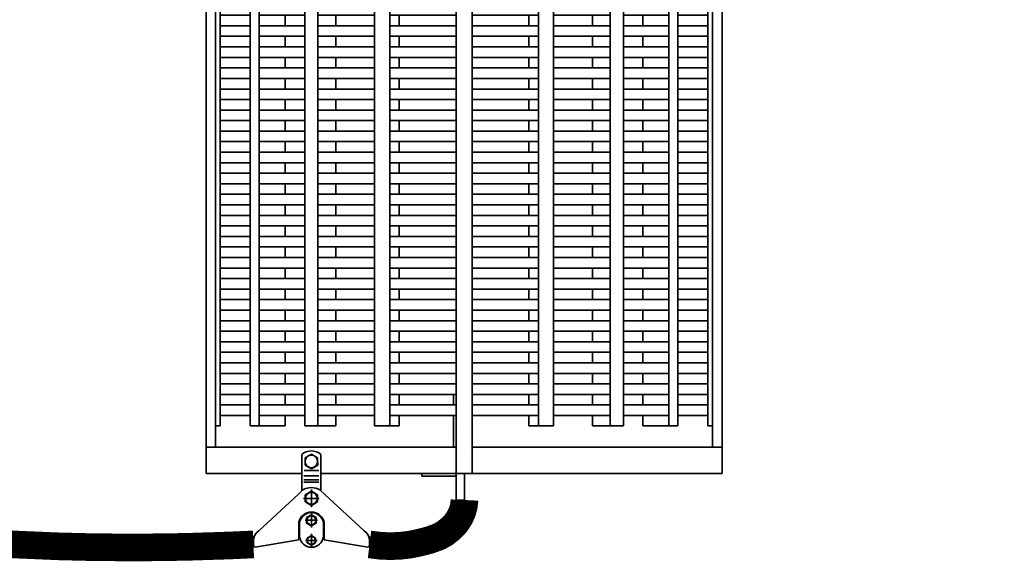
# Model space of a CAD drawing. Header units: millimetres. Extents: x 0 to 297, y 0 to 420.
# Tile 15 of 31: x 149.7 to 162.16, y 220.4 to 227.25. Entities that reach past the tile are written whole.
import ezdxf

# ---------------------------------------------------------------- set-up
doc = ezdxf.new("R2010")
doc.units = ezdxf.units.MM
doc.linetypes.add('K5LT_BASIC', pattern=[0])
doc.linetypes.add('K5LT_THIN_INCLUDED_TO_HATCHING', pattern=[0])
doc.layers.add('Системный слой', color=7, linetype='Continuous')

# ---------------------------------------------------------------- blocks, each defined once
blk = doc.blocks.new('U9')
at = {"layer": 'Системный слой', "color": 3, "linetype": 'K5LT_BASIC', "lineweight": 35, "true_color": 0x00ff00}
for p, q in [((155.218, 221.112), (155.22, 221.124)), ((155.22, 221.125), (155.221, 221.126)), ((155.22, 221.124), (155.22, 221.125)), ((155.221, 221.128), (155.222, 221.133)), ((155.221, 221.126), (155.221, 221.128)), ((155.222, 221.133), (155.223, 221.143)), ((155.223, 221.143), (155.225, 221.151)), ((155.225, 221.154), (155.226, 221.158)), ((155.225, 221.152), (155.225, 221.154)), ((155.225, 221.151), (155.225, 221.152)), ((155.225, 221.151), (155.225, 221.151)), ((155.226, 221.158), (155.227, 221.166)), ((155.227, 221.166), (155.227, 221.172)), ((155.174, 220.992), (155.179, 221.002)), ((155.179, 221.002), (155.183, 221.011)), ((155.183, 221.011), (155.184, 221.012)), ((155.183, 221.011), (155.183, 221.011)), ((155.184, 221.012), (155.185, 221.014)), ((155.185, 221.014), (155.187, 221.019)), ((155.187, 221.019), (155.191, 221.027)), ((155.191, 221.027), (155.194, 221.036)), ((155.194, 221.036), (155.195, 221.036)), ((155.195, 221.037), (155.196, 221.04)), ((155.195, 221.036), (155.195, 221.037)), ((155.196, 221.04), (155.198, 221.044)), ((155.198, 221.044), (155.201, 221.053)), ((155.201, 221.053), (155.204, 221.063)), ((155.204, 221.063), (155.205, 221.064)), ((155.205, 221.065), (155.206, 221.067)), ((155.205, 221.064), (155.205, 221.065)), ((155.206, 221.067), (155.207, 221.072)), ((155.207, 221.072), (155.21, 221.081)), ((155.21, 221.081), (155.213, 221.093)), ((155.213, 221.094), (155.214, 221.095)), ((155.213, 221.093), (155.213, 221.094)), ((155.214, 221.097), (155.216, 221.102)), ((155.214, 221.095), (155.214, 221.097)), ((155.216, 221.102), (155.218, 221.112)), ((155.064, 220.866), (155.071, 220.871)), ((155.071, 220.871), (155.071, 220.872)), ((155.071, 220.872), (155.072, 220.872)), ((155.072, 220.872), (155.073, 220.874)), ((155.073, 220.874), (155.077, 220.876)), ((155.077, 220.876), (155.083, 220.882)), ((155.083, 220.882), (155.088, 220.886)), ((155.088, 220.886), (155.088, 220.887)), ((155.088, 220.887), (155.089, 220.887)), ((155.089, 220.887), (155.09, 220.888)), ((155.09, 220.888), (155.093, 220.891)), ((155.093, 220.891), (155.098, 220.896)), ((155.098, 220.896), (155.104, 220.901)), ((155.104, 220.901), (155.104, 220.902)), ((155.104, 220.902), (155.105, 220.902)), ((155.105, 220.902), (155.106, 220.903)), ((155.106, 220.903), (155.109, 220.906)), ((155.109, 220.906), (155.113, 220.911)), ((155.113, 220.911), (155.118, 220.916)), ((155.118, 220.916), (155.119, 220.916)), ((155.119, 220.917), (155.12, 220.918)), ((155.119, 220.916), (155.119, 220.917)), ((155.12, 220.918), (155.123, 220.92)), ((155.123, 220.92), (155.127, 220.925)), ((155.127, 220.925), (155.132, 220.931)), ((155.132, 220.931), (155.133, 220.932)), ((155.132, 220.931), (155.132, 220.931)), ((155.133, 220.932), (155.134, 220.933)), ((155.134, 220.933), (155.136, 220.935)), ((155.136, 220.935), (155.139, 220.94)), ((155.139, 220.94), (155.142, 220.944)), ((155.142, 220.944), (155.143, 220.944)), ((155.143, 220.945), (155.144, 220.946)), ((155.143, 220.944), (155.143, 220.945)), ((155.144, 220.946), (155.145, 220.947)), ((155.145, 220.947), (155.148, 220.951)), ((155.148, 220.951), (155.15, 220.954)), ((155.15, 220.954), (155.169, 220.984)), ((155.169, 220.984), (155.17, 220.985)), ((155.169, 220.984), (155.169, 220.984)), ((155.17, 220.985), (155.171, 220.988)), ((155.171, 220.988), (155.174, 220.992)), ((154.795, 220.745), (154.806, 220.748)), ((154.806, 220.748), (154.807, 220.749)), ((154.807, 220.749), (154.809, 220.749)), ((154.809, 220.749), (154.811, 220.75)), ((154.811, 220.75), (154.817, 220.751)), ((154.817, 220.751), (154.829, 220.754)), ((154.829, 220.754), (154.839, 220.757)), ((154.839, 220.757), (154.84, 220.757)), ((154.84, 220.757), (154.842, 220.758)), ((154.842, 220.758), (154.844, 220.759)), ((154.844, 220.759), (154.85, 220.76)), ((154.85, 220.76), (154.86, 220.763)), ((154.86, 220.763), (154.873, 220.767)), ((154.873, 220.767), (154.875, 220.768)), ((154.873, 220.767), (154.873, 220.767)), ((154.875, 220.768), (154.877, 220.769)), ((154.877, 220.769), (154.883, 220.77)), ((154.883, 220.77), (154.893, 220.774)), ((154.893, 220.774), (154.905, 220.778)), ((154.905, 220.778), (154.906, 220.778)), ((154.906, 220.778), (154.907, 220.778)), ((154.907, 220.778), (154.909, 220.779)), ((154.909, 220.779), (154.914, 220.781)), ((154.914, 220.781), (154.924, 220.785)), ((154.924, 220.785), (154.934, 220.789)), ((154.934, 220.789), (154.934, 220.789)), ((154.934, 220.789), (154.935, 220.789)), ((154.935, 220.789), (154.938, 220.79)), ((154.938, 220.79), (154.942, 220.792)), ((154.942, 220.792), (154.951, 220.796)), ((154.951, 220.796), (154.959, 220.799)), ((154.959, 220.799), (154.96, 220.8)), ((154.96, 220.8), (154.961, 220.8)), ((154.961, 220.8), (154.963, 220.801)), ((154.963, 220.801), (154.966, 220.803)), ((154.966, 220.803), (154.974, 220.806)), ((154.974, 220.806), (154.981, 220.81)), ((154.981, 220.81), (154.982, 220.81)), ((154.982, 220.811), (154.984, 220.812)), ((154.982, 220.81), (154.982, 220.811)), ((154.984, 220.812), (154.987, 220.813)), ((154.987, 220.813), (154.994, 220.817)), ((154.994, 220.817), (155, 220.821)), ((155, 220.821), (155.001, 220.821)), ((155.001, 220.821), (155.003, 220.822)), ((155.001, 220.821), (155.001, 220.821)), ((155.003, 220.822), (155.005, 220.824)), ((155.005, 220.824), (155.01, 220.827)), ((155.01, 220.827), (155.014, 220.829)), ((155.014, 220.829), (155.015, 220.83)), ((155.014, 220.829), (155.014, 220.829)), ((155.015, 220.83), (155.016, 220.83)), ((155.016, 220.83), (155.017, 220.831)), ((155.017, 220.831), (155.021, 220.834)), ((155.021, 220.834), (155.023, 220.835)), ((155.023, 220.835), (155.049, 220.854)), ((155.049, 220.854), (155.05, 220.854)), ((155.05, 220.855), (155.052, 220.857)), ((155.05, 220.854), (155.05, 220.855)), ((155.052, 220.857), (155.056, 220.86)), ((155.056, 220.86), (155.064, 220.866)), ((154.12, 220.706), (154.245, 220.691)), ((154.245, 220.691), (154.248, 220.69)), ((154.248, 220.69), (154.253, 220.69)), ((154.253, 220.69), (154.262, 220.689)), ((154.262, 220.689), (154.282, 220.688)), ((154.282, 220.688), (154.321, 220.686)), ((154.321, 220.686), (154.366, 220.685)), ((154.366, 220.685), (154.369, 220.685)), ((154.369, 220.685), (154.374, 220.685)), ((154.374, 220.685), (154.383, 220.685)), ((154.383, 220.685), (154.402, 220.686)), ((154.402, 220.686), (154.441, 220.687)), ((154.441, 220.687), (154.485, 220.69)), ((154.485, 220.69), (154.488, 220.69)), ((154.488, 220.69), (154.492, 220.69)), ((154.492, 220.69), (154.502, 220.691)), ((154.502, 220.691), (154.521, 220.693)), ((154.521, 220.693), (154.559, 220.697)), ((154.559, 220.697), (154.603, 220.703)), ((154.603, 220.703), (154.605, 220.704)), ((154.605, 220.704), (154.609, 220.704)), ((154.609, 220.704), (154.617, 220.706)), ((154.617, 220.706), (154.632, 220.708)), ((154.632, 220.708), (154.664, 220.714)), ((154.664, 220.714), (154.682, 220.718)), ((154.682, 220.718), (154.684, 220.718)), ((154.684, 220.718), (154.686, 220.719)), ((154.686, 220.719), (154.691, 220.72)), ((154.691, 220.72), (154.701, 220.722)), ((154.701, 220.722), (154.721, 220.727)), ((154.721, 220.727), (154.725, 220.728)), ((154.725, 220.728), (154.737, 220.731)), ((154.737, 220.731), (154.75, 220.734)), ((154.75, 220.734), (154.766, 220.738)), ((154.766, 220.738), (154.769, 220.739)), ((154.769, 220.739), (154.77, 220.739)), ((154.77, 220.739), (154.771, 220.739)), ((154.771, 220.739), (154.775, 220.74)), ((154.775, 220.74), (154.781, 220.742)), ((154.781, 220.742), (154.795, 220.745))]:
    blk.add_line(p, q, dxfattribs=at)
blk = doc.blocks.new('U13')
at = {"layer": 'Системный слой', "color": 3, "linetype": 'K5LT_BASIC', "lineweight": 35, "true_color": 0x00ff00}
for p, q in [((141.057, 222.313), (141.643, 222.132)), ((141.643, 222.132), (141.699, 222.116)), ((141.699, 222.116), (141.712, 222.112)), ((141.712, 222.112), (141.737, 222.104)), ((141.737, 222.104), (141.789, 222.089)), ((141.789, 222.089), (141.891, 222.059)), ((141.891, 222.059), (142.097, 222)), ((142.097, 222), (142.337, 221.933)), ((142.337, 221.933), (142.35, 221.929)), ((142.35, 221.929), (142.375, 221.922)), ((142.375, 221.922), (142.427, 221.908)), ((142.427, 221.908), (142.53, 221.88)), ((142.53, 221.88), (142.736, 221.825)), ((142.736, 221.825), (142.977, 221.762)), ((142.977, 221.762), (142.99, 221.758)), ((142.99, 221.758), (143.016, 221.752)), ((143.016, 221.752), (143.068, 221.739)), ((143.068, 221.739), (143.171, 221.713)), ((143.171, 221.713), (143.378, 221.661)), ((143.378, 221.661), (143.62, 221.603)), ((143.62, 221.603), (143.633, 221.6)), ((143.633, 221.6), (143.659, 221.594)), ((143.659, 221.594), (143.711, 221.582)), ((143.711, 221.582), (143.815, 221.558)), ((143.815, 221.558), (144.023, 221.51)), ((144.023, 221.51), (144.259, 221.458)), ((144.259, 221.458), (144.902, 221.324)), ((144.902, 221.324), (145.535, 221.203)), ((145.535, 221.203), (145.56, 221.199)), ((145.56, 221.199), (145.608, 221.19)), ((145.608, 221.19), (145.704, 221.173)), ((145.704, 221.173), (145.897, 221.139)), ((145.897, 221.139), (146.284, 221.074)), ((146.284, 221.074), (146.814, 220.993)), ((146.814, 220.993), (146.84, 220.989)), ((146.84, 220.989), (146.891, 220.982)), ((146.891, 220.982), (146.994, 220.967)), ((146.994, 220.967), (147.2, 220.939)), ((147.2, 220.939), (147.613, 220.887)), ((147.613, 220.887), (148.099, 220.832)), ((148.099, 220.832), (148.125, 220.829)), ((148.125, 220.829), (148.176, 220.824)), ((148.176, 220.824), (148.28, 220.813)), ((148.28, 220.813), (148.487, 220.793)), ((148.487, 220.793), (148.901, 220.758)), ((148.901, 220.758), (149.388, 220.724)), ((149.388, 220.724), (149.413, 220.722)), ((149.413, 220.722), (149.465, 220.719)), ((149.465, 220.719), (149.569, 220.713)), ((149.569, 220.713), (149.776, 220.702)), ((149.776, 220.702), (150.189, 220.686)), ((150.189, 220.686), (150.663, 220.674)), ((150.663, 220.674), (151.064, 220.671)), ((151.064, 220.671), (151.072, 220.671)), ((151.072, 220.671), (151.088, 220.671)), ((151.088, 220.671), (151.121, 220.671)), ((151.121, 220.671), (151.185, 220.671)), ((151.185, 220.671), (151.313, 220.672)), ((151.313, 220.672), (151.462, 220.673)), ((151.462, 220.673), (151.47, 220.673)), ((151.47, 220.673), (151.486, 220.673)), ((151.486, 220.673), (151.518, 220.674)), ((151.518, 220.674), (151.582, 220.675)), ((151.582, 220.675), (151.711, 220.677)), ((151.711, 220.677), (151.86, 220.68)), ((151.86, 220.68), (151.868, 220.68)), ((151.868, 220.68), (151.884, 220.681)), ((151.884, 220.681), (151.916, 220.682)), ((151.916, 220.682), (151.98, 220.683)), ((151.98, 220.683), (152.109, 220.687)), ((152.109, 220.687), (152.258, 220.693)), ((152.258, 220.693), (152.266, 220.693)), ((152.266, 220.693), (152.282, 220.693)), ((152.282, 220.693), (152.314, 220.695)), ((152.314, 220.695), (152.378, 220.697)), ((152.378, 220.697), (152.507, 220.703)), ((152.507, 220.703), (152.652, 220.71))]:
    blk.add_line(p, q, dxfattribs=at)
blk = doc.blocks.new('U15')
at = {"layer": 'Системный слой', "color": 7, "linetype": 'K5LT_THIN_INCLUDED_TO_HATCHING', "lineweight": 9, "true_color": 0xffffff}
for p, q in [((164.277, 238.293), (164.277, 235.477)), ((164.277, 235.477), (169.277, 233.477)), ((169.277, 233.477), (159.277, 229.477)), ((159.277, 229.477), (164.277, 227.477)), ((164.277, 227.477), (164.277, 224.66))]:
    blk.add_line(p, q, dxfattribs=at)
blk = doc.blocks.new('U72')
at = {"layer": 'Системный слой', "color": 3, "linetype": 'K5LT_BASIC', "lineweight": 35, "true_color": 0x00ff00}
for p, q in [((155.224, 228.489), (154.79, 228.489)), ((154.79, 228.489), (154.79, 228.455)), ((155.224, 228.489), (155.19, 228.489)), ((155.224, 228.489), (155.224, 227.784)), ((152.057, 221.509), (152.057, 228.455)), ((152.057, 228.455), (152.757, 228.455)), ((152.824, 228.455), (154.109, 228.455)), ((152.824, 228.455), (155.19, 228.455)), ((154.79, 228.455), (155.19, 228.455)), ((155.09, 228.455), (155.157, 228.455)), ((155.09, 228.122), (155.09, 228.455)), ((155.157, 228.455), (155.19, 228.455)), ((155.19, 227.681), (155.19, 228.455)), ((155.224, 228.455), (155.224, 227.784)), ((155.329, 228.455), (157.424, 228.455)), ((155.329, 228.455), (155.557, 228.455)), ((155.424, 221.509), (155.424, 228.455)), ((157.49, 228.455), (158.59, 228.455)), ((158.59, 228.455), (158.59, 221.509)), ((152.057, 228.122), (154.258, 228.122)), ((152.178, 228.122), (152.178, 221.842)), ((154.258, 228.122), (155.19, 228.122)), ((155.424, 228.122), (158.59, 228.122)), ((158.469, 228.122), (158.469, 221.842)), ((152.178, 227.842), (152.236, 227.842)), ((152.236, 222.109), (152.236, 227.842)), ((152.617, 227.842), (152.617, 222.109)), ((152.617, 227.842), (153.059, 227.842)), ((152.73, 222.109), (152.73, 227.842)), ((153.059, 227.842), (153.059, 227.709)), ((153.308, 227.842), (153.308, 222.109)), ((153.308, 227.842), (153.698, 227.842)), ((153.473, 222.109), (153.473, 227.842)), ((153.698, 227.842), (153.698, 227.709)), ((154.191, 227.842), (154.191, 222.109)), ((154.191, 227.842), (154.504, 227.842)), ((154.382, 222.109), (154.382, 227.842)), ((154.502, 227.842), (154.502, 227.709)), ((156.145, 227.842), (156.145, 227.709)), ((156.145, 227.842), (156.456, 227.842)), ((156.266, 222.109), (156.266, 227.842)), ((156.456, 222.109), (156.456, 227.842)), ((156.949, 227.842), (156.949, 227.709)), ((156.949, 227.842), (157.34, 227.842)), ((157.175, 227.842), (157.175, 222.109)), ((157.34, 222.109), (157.34, 227.842)), ((157.588, 227.842), (157.588, 227.709)), ((157.588, 227.842), (158.031, 227.842)), ((157.917, 222.109), (157.917, 227.842)), ((158.031, 227.842), (158.031, 222.109)), ((158.411, 222.109), (158.411, 227.842)), ((158.411, 227.842), (158.469, 227.842)), ((152.617, 227.709), (152.236, 227.709)), ((153.308, 227.709), (152.73, 227.709)), ((154.191, 227.709), (153.473, 227.709)), ((155.19, 227.709), (154.382, 227.709)), ((155.19, 227.422), (155.19, 227.681)), ((155.224, 227.683), (155.224, 221.909)), ((155.224, 227.683), (155.224, 227.422)), ((155.424, 227.709), (156.266, 227.709)), ((156.456, 227.709), (157.175, 227.709)), ((157.34, 227.709), (157.917, 227.709)), ((158.031, 227.709), (158.411, 227.709)), ((152.236, 227.575), (152.617, 227.575)), ((152.73, 227.575), (153.308, 227.575)), ((153.059, 227.575), (153.059, 227.442)), ((153.473, 227.575), (154.191, 227.575)), ((153.698, 227.575), (153.698, 227.442)), ((154.382, 227.575), (155.19, 227.575)), ((154.502, 227.575), (154.502, 227.442)), ((156.266, 227.575), (155.424, 227.575)), ((156.145, 227.575), (156.145, 227.442)), ((157.175, 227.575), (156.456, 227.575)), ((156.949, 227.575), (156.949, 227.442)), ((157.917, 227.575), (157.34, 227.575)), ((157.588, 227.575), (157.588, 227.442)), ((158.411, 227.575), (158.031, 227.575)), ((152.617, 227.442), (152.236, 227.442)), ((153.308, 227.442), (152.73, 227.442)), ((154.191, 227.442), (153.473, 227.442)), ((155.19, 227.442), (154.382, 227.442)), ((155.19, 227.422), (155.224, 227.422)), ((155.424, 227.442), (156.266, 227.442)), ((156.456, 227.442), (157.175, 227.442)), ((157.34, 227.442), (157.917, 227.442)), ((158.031, 227.442), (158.411, 227.442)), ((152.236, 227.309), (152.617, 227.309)), ((152.73, 227.309), (153.308, 227.309)), ((153.059, 227.309), (153.059, 227.175)), ((153.473, 227.309), (154.191, 227.309)), ((153.698, 227.309), (153.698, 227.175)), ((154.382, 227.309), (155.224, 227.309)), ((154.502, 227.309), (154.502, 227.175)), ((156.266, 227.309), (155.424, 227.309)), ((156.145, 227.309), (156.145, 227.175)), ((157.175, 227.309), (156.456, 227.309)), ((156.949, 227.309), (156.949, 227.175)), ((157.917, 227.309), (157.34, 227.309)), ((157.588, 227.309), (157.588, 227.175)), ((158.411, 227.309), (158.031, 227.309)), ((152.617, 227.175), (152.236, 227.175)), ((153.308, 227.175), (152.73, 227.175)), ((154.191, 227.175), (153.473, 227.175)), ((155.224, 227.175), (154.382, 227.175)), ((155.424, 227.175), (156.266, 227.175)), ((156.456, 227.175), (157.175, 227.175)), ((157.34, 227.175), (157.917, 227.175)), ((158.031, 227.175), (158.411, 227.175)), ((152.617, 227.042), (152.236, 227.042)), ((153.308, 227.042), (152.73, 227.042)), ((153.059, 227.042), (153.059, 226.909)), ((154.191, 227.042), (153.473, 227.042)), ((153.698, 227.042), (153.698, 226.909)), ((155.224, 227.042), (154.382, 227.042)), ((154.502, 227.042), (154.502, 226.909)), ((155.424, 227.042), (156.266, 227.042)), ((156.145, 227.042), (156.145, 226.909)), ((156.456, 227.042), (157.175, 227.042)), ((156.949, 227.042), (156.949, 226.909)), ((157.34, 227.042), (157.917, 227.042)), ((157.588, 227.042), (157.588, 226.909)), ((158.031, 227.042), (158.411, 227.042)), ((152.236, 226.909), (152.617, 226.909)), ((152.73, 226.909), (153.308, 226.909)), ((153.473, 226.909), (154.191, 226.909)), ((154.382, 226.909), (155.224, 226.909)), ((156.266, 226.909), (155.424, 226.909)), ((157.175, 226.909), (156.456, 226.909)), ((157.917, 226.909), (157.34, 226.909)), ((158.411, 226.909), (158.031, 226.909)), ((152.617, 226.775), (152.236, 226.775)), ((153.308, 226.775), (152.73, 226.775)), ((153.059, 226.775), (153.059, 226.642)), ((154.191, 226.775), (153.473, 226.775)), ((153.698, 226.775), (153.698, 226.642)), ((155.224, 226.775), (154.382, 226.775)), ((154.502, 226.775), (154.502, 226.642)), ((155.424, 226.775), (156.266, 226.775)), ((156.145, 226.775), (156.145, 226.642)), ((156.456, 226.775), (157.175, 226.775)), ((156.949, 226.775), (156.949, 226.642)), ((157.34, 226.775), (157.917, 226.775)), ((157.588, 226.775), (157.588, 226.642)), ((158.031, 226.775), (158.411, 226.775)), ((152.236, 226.642), (152.617, 226.642)), ((152.73, 226.642), (153.308, 226.642)), ((153.473, 226.642), (154.191, 226.642)), ((154.382, 226.642), (155.224, 226.642)), ((156.266, 226.642), (155.424, 226.642)), ((157.175, 226.642), (156.456, 226.642)), ((157.917, 226.642), (157.34, 226.642)), ((158.411, 226.642), (158.031, 226.642)), ((152.617, 226.509), (152.236, 226.509)), ((153.308, 226.509), (152.73, 226.509)), ((153.059, 226.509), (153.059, 226.375)), ((154.191, 226.509), (153.473, 226.509)), ((153.698, 226.509), (153.698, 226.375)), ((155.224, 226.509), (154.382, 226.509)), ((154.502, 226.509), (154.502, 226.375)), ((155.424, 226.509), (156.266, 226.509)), ((156.145, 226.509), (156.145, 226.375)), ((156.456, 226.509), (157.175, 226.509)), ((156.949, 226.509), (156.949, 226.375)), ((157.34, 226.509), (157.917, 226.509)), ((157.588, 226.509), (157.588, 226.375)), ((158.031, 226.509), (158.411, 226.509)), ((152.617, 226.375), (152.236, 226.375)), ((153.308, 226.375), (152.73, 226.375)), ((154.191, 226.375), (153.473, 226.375)), ((155.224, 226.375), (154.382, 226.375)), ((155.424, 226.375), (156.266, 226.375)), ((156.456, 226.375), (157.175, 226.375)), ((157.34, 226.375), (157.917, 226.375)), ((158.031, 226.375), (158.411, 226.375)), ((152.617, 226.242), (152.236, 226.242)), ((153.308, 226.242), (152.73, 226.242)), ((153.059, 226.242), (153.059, 226.109)), ((154.191, 226.242), (153.473, 226.242)), ((153.698, 226.242), (153.698, 226.109)), ((155.224, 226.242), (154.382, 226.242)), ((154.502, 226.242), (154.502, 226.109)), ((155.424, 226.242), (156.266, 226.242)), ((156.145, 226.242), (156.145, 226.109)), ((156.456, 226.242), (157.175, 226.242)), ((156.949, 226.242), (156.949, 226.109)), ((157.34, 226.242), (157.917, 226.242)), ((157.588, 226.242), (157.588, 226.109)), ((158.031, 226.242), (158.411, 226.242)), ((152.236, 226.109), (152.617, 226.109)), ((152.73, 226.109), (153.308, 226.109)), ((153.473, 226.109), (154.191, 226.109)), ((154.382, 226.109), (155.224, 226.109)), ((156.266, 226.109), (155.424, 226.109)), ((157.175, 226.109), (156.456, 226.109)), ((157.917, 226.109), (157.34, 226.109)), ((158.411, 226.109), (158.031, 226.109)), ((152.617, 225.975), (152.236, 225.975)), ((153.308, 225.975), (152.73, 225.975)), ((153.059, 225.975), (153.059, 225.842)), ((154.191, 225.975), (153.473, 225.975)), ((153.698, 225.975), (153.698, 225.842)), ((155.224, 225.975), (154.382, 225.975)), ((154.502, 225.975), (154.502, 225.842)), ((155.424, 225.975), (156.266, 225.975)), ((156.145, 225.975), (156.145, 225.842)), ((156.456, 225.975), (157.175, 225.975)), ((156.949, 225.975), (156.949, 225.842)), ((157.34, 225.975), (157.917, 225.975)), ((157.588, 225.975), (157.588, 225.842)), ((158.031, 225.975), (158.411, 225.975)), ((152.617, 225.842), (152.236, 225.842)), ((153.308, 225.842), (152.73, 225.842)), ((154.191, 225.842), (153.473, 225.842)), ((155.224, 225.842), (154.382, 225.842)), ((155.424, 225.842), (156.266, 225.842)), ((156.456, 225.842), (157.175, 225.842)), ((157.34, 225.842), (157.917, 225.842)), ((158.031, 225.842), (158.411, 225.842)), ((152.236, 225.709), (152.617, 225.709)), ((152.73, 225.709), (153.308, 225.709)), ((153.059, 225.709), (153.059, 225.575)), ((153.473, 225.709), (154.191, 225.709)), ((153.698, 225.709), (153.698, 225.575)), ((154.382, 225.709), (155.224, 225.709)), ((154.502, 225.709), (154.502, 225.575)), ((156.266, 225.709), (155.424, 225.709)), ((156.145, 225.709), (156.145, 225.575)), ((157.175, 225.709), (156.456, 225.709)), ((156.949, 225.709), (156.949, 225.575)), ((157.917, 225.709), (157.34, 225.709)), ((157.588, 225.709), (157.588, 225.575)), ((158.411, 225.709), (158.031, 225.709)), ((152.617, 225.575), (152.236, 225.575)), ((153.308, 225.575), (152.73, 225.575)), ((154.191, 225.575), (153.473, 225.575)), ((155.224, 225.575), (154.382, 225.575)), ((155.424, 225.575), (156.266, 225.575)), ((156.456, 225.575), (157.175, 225.575)), ((157.34, 225.575), (157.917, 225.575)), ((158.031, 225.575), (158.411, 225.575)), ((152.617, 225.442), (152.236, 225.442)), ((153.308, 225.442), (152.73, 225.442)), ((153.059, 225.442), (153.059, 225.309)), ((154.191, 225.442), (153.473, 225.442)), ((153.698, 225.442), (153.698, 225.309)), ((155.224, 225.442), (154.382, 225.442)), ((154.502, 225.442), (154.502, 225.309)), ((155.424, 225.442), (156.266, 225.442)), ((156.145, 225.442), (156.145, 225.309)), ((156.456, 225.442), (157.175, 225.442)), ((156.949, 225.442), (156.949, 225.309)), ((157.34, 225.442), (157.917, 225.442)), ((157.588, 225.442), (157.588, 225.309)), ((158.031, 225.442), (158.411, 225.442)), ((152.617, 225.309), (152.236, 225.309)), ((153.308, 225.309), (152.73, 225.309)), ((154.191, 225.309), (153.473, 225.309)), ((155.224, 225.309), (154.382, 225.309)), ((155.424, 225.309), (156.266, 225.309)), ((156.456, 225.309), (157.175, 225.309)), ((157.34, 225.309), (157.917, 225.309)), ((158.031, 225.309), (158.411, 225.309)), ((152.236, 225.175), (152.617, 225.175)), ((152.73, 225.175), (153.308, 225.175)), ((153.059, 225.175), (153.059, 225.042)), ((153.473, 225.175), (154.191, 225.175)), ((153.698, 225.175), (153.698, 225.042)), ((154.382, 225.175), (155.224, 225.175)), ((154.502, 225.175), (154.502, 225.042)), ((156.266, 225.175), (155.424, 225.175)), ((156.145, 225.175), (156.145, 225.042)), ((157.175, 225.175), (156.456, 225.175)), ((156.949, 225.175), (156.949, 225.042)), ((157.917, 225.175), (157.34, 225.175)), ((157.588, 225.175), (157.588, 225.042)), ((158.411, 225.175), (158.031, 225.175)), ((152.617, 225.042), (152.236, 225.042)), ((153.308, 225.042), (152.73, 225.042)), ((154.191, 225.042), (153.473, 225.042)), ((155.224, 225.042), (154.382, 225.042)), ((155.424, 225.042), (156.266, 225.042)), ((156.456, 225.042), (157.175, 225.042)), ((157.34, 225.042), (157.917, 225.042)), ((158.031, 225.042), (158.411, 225.042)), ((152.617, 224.909), (152.236, 224.909)), ((153.308, 224.909), (152.73, 224.909)), ((153.059, 224.909), (153.059, 224.775)), ((154.191, 224.909), (153.473, 224.909)), ((153.698, 224.909), (153.698, 224.775)), ((155.224, 224.909), (154.382, 224.909)), ((154.502, 224.909), (154.502, 224.775)), ((155.424, 224.909), (156.266, 224.909)), ((156.145, 224.909), (156.145, 224.775)), ((156.456, 224.909), (157.175, 224.909)), ((156.949, 224.909), (156.949, 224.775)), ((157.34, 224.909), (157.917, 224.909)), ((157.588, 224.909), (157.588, 224.775)), ((158.031, 224.909), (158.411, 224.909)), ((152.617, 224.775), (152.236, 224.775)), ((153.308, 224.775), (152.73, 224.775)), ((154.191, 224.775), (153.473, 224.775)), ((155.224, 224.775), (154.382, 224.775)), ((155.424, 224.775), (156.266, 224.775)), ((156.456, 224.775), (157.175, 224.775)), ((157.34, 224.775), (157.917, 224.775)), ((158.031, 224.775), (158.411, 224.775)), ((152.236, 224.642), (152.617, 224.642)), ((152.73, 224.642), (153.308, 224.642)), ((153.059, 224.642), (153.059, 224.509)), ((153.473, 224.642), (154.191, 224.642)), ((153.698, 224.642), (153.698, 224.509)), ((154.382, 224.642), (155.224, 224.642)), ((154.502, 224.642), (154.502, 224.509)), ((156.266, 224.642), (155.424, 224.642)), ((156.145, 224.642), (156.145, 224.509)), ((157.175, 224.642), (156.456, 224.642)), ((156.949, 224.642), (156.949, 224.509)), ((157.917, 224.642), (157.34, 224.642)), ((157.588, 224.642), (157.588, 224.509)), ((158.411, 224.642), (158.031, 224.642)), ((152.617, 224.509), (152.236, 224.509)), ((152.617, 224.509), (152.236, 224.509)), ((153.308, 224.509), (152.73, 224.509)), ((153.308, 224.509), (152.73, 224.509)), ((154.191, 224.509), (153.473, 224.509)), ((154.191, 224.509), (153.473, 224.509)), ((155.157, 224.509), (154.382, 224.509)), ((155.224, 224.509), (154.382, 224.509)), ((155.424, 224.509), (156.266, 224.509)), ((155.49, 224.509), (156.266, 224.509)), ((156.456, 224.509), (157.175, 224.509)), ((156.456, 224.509), (157.175, 224.509)), ((157.34, 224.509), (157.917, 224.509)), ((157.34, 224.509), (157.917, 224.509)), ((158.031, 224.509), (158.411, 224.509)), ((158.031, 224.509), (158.411, 224.509)), ((152.617, 224.375), (152.236, 224.375)), ((153.308, 224.375), (152.73, 224.375)), ((153.059, 224.375), (153.059, 224.242)), ((154.191, 224.375), (153.473, 224.375)), ((153.698, 224.375), (153.698, 224.242)), ((155.224, 224.375), (154.382, 224.375)), ((154.502, 224.375), (154.502, 224.242)), ((155.424, 224.375), (156.266, 224.375)), ((156.145, 224.375), (156.145, 224.242)), ((156.456, 224.375), (157.175, 224.375)), ((156.949, 224.375), (156.949, 224.242)), ((157.34, 224.375), (157.917, 224.375)), ((157.588, 224.375), (157.588, 224.242)), ((158.031, 224.375), (158.411, 224.375)), ((152.236, 224.242), (152.617, 224.242)), ((152.73, 224.242), (153.308, 224.242)), ((153.473, 224.242), (154.191, 224.242)), ((154.382, 224.242), (155.224, 224.242)), ((156.266, 224.242), (155.424, 224.242)), ((157.175, 224.242), (156.456, 224.242)), ((157.917, 224.242), (157.34, 224.242)), ((158.411, 224.242), (158.031, 224.242)), ((152.617, 224.109), (152.236, 224.109)), ((153.308, 224.109), (152.73, 224.109)), ((153.059, 224.109), (153.059, 223.975)), ((154.191, 224.109), (153.473, 224.109)), ((153.698, 224.109), (153.698, 223.975)), ((155.224, 224.109), (154.382, 224.109)), ((154.502, 224.109), (154.502, 223.975)), ((155.424, 224.109), (156.266, 224.109)), ((156.145, 224.109), (156.145, 223.975)), ((156.456, 224.109), (157.175, 224.109)), ((156.949, 224.109), (156.949, 223.975)), ((157.34, 224.109), (157.917, 224.109)), ((157.588, 224.109), (157.588, 223.975)), ((158.031, 224.109), (158.411, 224.109)), ((152.236, 223.975), (152.617, 223.975)), ((152.73, 223.975), (153.308, 223.975)), ((153.473, 223.975), (154.191, 223.975)), ((154.382, 223.975), (155.224, 223.975)), ((156.266, 223.975), (155.424, 223.975)), ((157.175, 223.975), (156.456, 223.975)), ((157.917, 223.975), (157.34, 223.975)), ((158.411, 223.975), (158.031, 223.975)), ((152.617, 223.842), (152.236, 223.842)), ((153.308, 223.842), (152.73, 223.842)), ((153.059, 223.842), (153.059, 223.709)), ((154.191, 223.842), (153.473, 223.842)), ((153.698, 223.842), (153.698, 223.709)), ((155.224, 223.842), (154.382, 223.842)), ((154.502, 223.842), (154.502, 223.709)), ((155.424, 223.842), (156.266, 223.842)), ((156.145, 223.842), (156.145, 223.709)), ((156.456, 223.842), (157.175, 223.842)), ((156.949, 223.842), (156.949, 223.709)), ((157.34, 223.842), (157.917, 223.842)), ((157.588, 223.842), (157.588, 223.709)), ((158.031, 223.842), (158.411, 223.842)), ((152.617, 223.709), (152.236, 223.709)), ((153.308, 223.709), (152.73, 223.709)), ((154.191, 223.709), (153.473, 223.709)), ((155.224, 223.709), (154.382, 223.709)), ((155.424, 223.709), (156.266, 223.709)), ((156.456, 223.709), (157.175, 223.709)), ((157.34, 223.709), (157.917, 223.709)), ((158.031, 223.709), (158.411, 223.709)), ((152.617, 223.575), (152.236, 223.575)), ((153.308, 223.575), (152.73, 223.575)), ((153.059, 223.575), (153.059, 223.442)), ((154.191, 223.575), (153.473, 223.575)), ((153.698, 223.575), (153.698, 223.442)), ((155.224, 223.575), (154.382, 223.575)), ((154.502, 223.575), (154.502, 223.442)), ((155.424, 223.575), (156.266, 223.575)), ((156.145, 223.575), (156.145, 223.442)), ((156.456, 223.575), (157.175, 223.575)), ((156.949, 223.575), (156.949, 223.442)), ((157.34, 223.575), (157.917, 223.575)), ((157.588, 223.575), (157.588, 223.442)), ((158.031, 223.575), (158.411, 223.575)), ((152.236, 223.442), (152.617, 223.442)), ((152.73, 223.442), (153.308, 223.442)), ((153.473, 223.442), (154.191, 223.442)), ((154.382, 223.442), (155.224, 223.442)), ((156.266, 223.442), (155.424, 223.442)), ((157.175, 223.442), (156.456, 223.442)), ((157.917, 223.442), (157.34, 223.442)), ((158.411, 223.442), (158.031, 223.442)), ((152.617, 223.309), (152.236, 223.309)), ((153.308, 223.309), (152.73, 223.309)), ((153.059, 223.309), (153.059, 223.175)), ((154.191, 223.309), (153.473, 223.309)), ((153.698, 223.309), (153.698, 223.175)), ((155.224, 223.309), (154.382, 223.309)), ((154.502, 223.309), (154.502, 223.175)), ((155.424, 223.309), (156.266, 223.309)), ((156.145, 223.309), (156.145, 223.175)), ((156.456, 223.309), (157.175, 223.309)), ((156.949, 223.309), (156.949, 223.175)), ((157.34, 223.309), (157.917, 223.309)), ((157.588, 223.309), (157.588, 223.175)), ((158.031, 223.309), (158.411, 223.309)), ((152.617, 223.175), (152.236, 223.175)), ((153.308, 223.175), (152.73, 223.175)), ((154.191, 223.175), (153.473, 223.175)), ((155.224, 223.175), (154.382, 223.175)), ((155.424, 223.175), (156.266, 223.175)), ((156.456, 223.175), (157.175, 223.175)), ((157.34, 223.175), (157.917, 223.175)), ((158.031, 223.175), (158.411, 223.175)), ((152.236, 223.042), (152.617, 223.042)), ((152.73, 223.042), (153.308, 223.042)), ((153.059, 223.042), (153.059, 222.909)), ((153.473, 223.042), (154.191, 223.042)), ((153.698, 223.042), (153.698, 222.909)), ((154.382, 223.042), (155.224, 223.042)), ((154.502, 223.042), (154.502, 222.909)), ((156.266, 223.042), (155.424, 223.042)), ((156.145, 223.042), (156.145, 222.909)), ((157.175, 223.042), (156.456, 223.042)), ((156.949, 223.042), (156.949, 222.909)), ((157.917, 223.042), (157.34, 223.042)), ((157.588, 223.042), (157.588, 222.909)), ((158.411, 223.042), (158.031, 223.042)), ((152.617, 222.909), (152.236, 222.909)), ((153.308, 222.909), (152.73, 222.909)), ((154.191, 222.909), (153.473, 222.909)), ((155.224, 222.909), (154.382, 222.909)), ((155.424, 222.909), (156.266, 222.909)), ((156.456, 222.909), (157.175, 222.909)), ((157.34, 222.909), (157.917, 222.909)), ((158.031, 222.909), (158.411, 222.909)), ((152.617, 222.775), (152.236, 222.775)), ((153.308, 222.775), (152.73, 222.775)), ((153.059, 222.775), (153.059, 222.642)), ((154.191, 222.775), (153.473, 222.775)), ((153.698, 222.775), (153.698, 222.642)), ((155.224, 222.775), (154.382, 222.775)), ((154.502, 222.775), (154.502, 222.642)), ((155.424, 222.775), (156.266, 222.775)), ((156.145, 222.775), (156.145, 222.642)), ((156.456, 222.775), (157.175, 222.775)), ((156.949, 222.775), (156.949, 222.642)), ((157.34, 222.775), (157.917, 222.775)), ((157.588, 222.775), (157.588, 222.642)), ((158.031, 222.775), (158.411, 222.775)), ((152.617, 222.642), (152.236, 222.642)), ((153.308, 222.642), (152.73, 222.642)), ((154.191, 222.642), (153.473, 222.642)), ((155.224, 222.642), (154.382, 222.642)), ((155.424, 222.642), (156.266, 222.642)), ((156.456, 222.642), (157.175, 222.642)), ((157.34, 222.642), (157.917, 222.642)), ((158.031, 222.642), (158.411, 222.642)), ((152.236, 222.509), (152.617, 222.509)), ((152.73, 222.509), (153.308, 222.509)), ((153.059, 222.509), (153.059, 222.375)), ((153.473, 222.509), (154.191, 222.509)), ((153.698, 222.509), (153.698, 222.375)), ((154.382, 222.509), (155.224, 222.509)), ((154.502, 222.509), (154.502, 222.375)), ((155.19, 222.509), (155.19, 222.375)), ((155.224, 221.842), (155.224, 222.542)), ((156.266, 222.509), (155.424, 222.509)), ((156.145, 222.509), (156.145, 222.375)), ((157.175, 222.509), (156.456, 222.509)), ((156.949, 222.509), (156.949, 222.375)), ((157.917, 222.509), (157.34, 222.509)), ((157.588, 222.509), (157.588, 222.375)), ((158.411, 222.509), (158.031, 222.509)), ((152.617, 222.375), (152.236, 222.375)), ((153.308, 222.375), (152.73, 222.375)), ((154.191, 222.375), (153.473, 222.375)), ((155.224, 222.375), (154.382, 222.375)), ((155.424, 222.375), (156.266, 222.375)), ((156.456, 222.375), (157.175, 222.375)), ((157.34, 222.375), (157.917, 222.375)), ((158.031, 222.375), (158.411, 222.375)), ((152.617, 222.242), (152.236, 222.242)), ((153.308, 222.242), (152.73, 222.242)), ((153.059, 222.242), (153.059, 222.109)), ((154.191, 222.242), (153.473, 222.242)), ((153.698, 222.242), (153.698, 222.109)), ((155.224, 222.242), (154.382, 222.242)), ((154.502, 222.242), (154.502, 222.109)), ((155.19, 222.242), (155.19, 221.842)), ((155.424, 222.242), (156.266, 222.242)), ((156.145, 222.242), (156.145, 222.109)), ((156.456, 222.242), (157.175, 222.242)), ((156.949, 222.242), (156.949, 222.109)), ((157.34, 222.242), (157.917, 222.242)), ((157.588, 222.242), (157.588, 222.109)), ((158.031, 222.242), (158.411, 222.242)), ((152.236, 222.109), (152.178, 222.109)), ((152.617, 222.109), (153.059, 222.109)), ((153.308, 222.109), (153.698, 222.109)), ((154.191, 222.109), (154.502, 222.109)), ((156.145, 222.109), (156.456, 222.109)), ((156.949, 222.109), (157.34, 222.109)), ((157.588, 222.109), (158.031, 222.109)), ((158.411, 222.109), (158.469, 222.109)), ((152.057, 221.842), (155.224, 221.842)), ((155.224, 221.842), (155.224, 221.509)), ((155.424, 221.842), (158.59, 221.842)), ((153.27, 221.509), (152.057, 221.509)), ((158.59, 221.509), (153.51, 221.509)), ((154.79, 221.475), (154.79, 221.509)), ((154.79, 221.509), (155.19, 221.509)), ((155.224, 221.475), (155.224, 221.509)), ((155.224, 221.475), (154.79, 221.475)), ((155.224, 221.475), (155.19, 221.475))]:
    blk.add_line(p, q, dxfattribs=at)
blk = doc.blocks.new('U74')
at = {"layer": 'Системный слой', "color": 3, "linetype": 'K5LT_BASIC', "lineweight": 35, "true_color": 0x00ff00}
for p, q in [((153.31, 221.706), (153.39, 221.752)), ((153.39, 221.752), (153.47, 221.706)), ((153.311, 221.613), (153.31, 221.706)), ((153.47, 221.706), (153.471, 221.614)), ((153.391, 221.567), (153.311, 221.613)), ((153.471, 221.614), (153.391, 221.567))]:
    blk.add_line(p, q, dxfattribs=at)
for start, end in [(0, 180), (180, 0)]:
    blk.add_arc((153.39, 221.66), 0.08, start, end, dxfattribs=at)
blk = doc.blocks.new('U75')
at = {"layer": 'Системный слой', "color": 3, "linetype": 'K5LT_BASIC', "lineweight": 35, "true_color": 0x00ff00}
for p, q in [((153.27, 221.287), (153.27, 221.747)), ((153.51, 221.287), (153.51, 221.747)), ((153.299, 221.546), (153.486, 221.546)), ((153.297, 221.48), (153.483, 221.48)), ((153.297, 221.426), (153.483, 221.426)), ((153.297, 221.399), (153.483, 221.399))]:
    blk.add_line(p, q, dxfattribs=at)
blk.add_arc((153.39, 221.612), 0.181, 48.3452, 131.6548, dxfattribs=at)
blk = doc.blocks.new('U76')
at = {"layer": 'Системный слой', "color": 3, "linetype": 'K5LT_BASIC', "lineweight": 35, "true_color": 0x00ff00}
for p, q in [((155.224, 222.492), (155.224, 221.958)), ((155.224, 222.492), (155.224, 222.492)), ((155.277, 222.375), (155.277, 222.375)), ((155.277, 222.075), (155.277, 222.075)), ((155.224, 221.958), (155.224, 221.958)), ((155.224, 221.958), (155.224, 221.705)), ((155.329, 221.784), (155.329, 221.784)), ((155.224, 221.172), (155.224, 221.705)), ((155.329, 221.509), (155.329, 221.172)), ((155.329, 221.172), (155.224, 221.172))]:
    blk.add_line(p, q, dxfattribs=at)
blk = doc.blocks.new('U78')
at = {"layer": 'Системный слой', "color": 3, "linetype": 'K5LT_BASIC', "lineweight": 35, "true_color": 0x00ff00}
for p, q in [((153.226, 221.246), (152.726, 220.781)), ((153.284, 221.3), (153.226, 221.246)), ((153.31, 221.239), (153.39, 221.285)), ((153.39, 221.305), (153.39, 221.081)), ((153.39, 221.285), (153.47, 221.239)), ((153.497, 221.3), (153.56, 221.242)), ((153.49, 221.193), (153.29, 221.193)), ((153.31, 221.147), (153.31, 221.239)), ((153.39, 221.101), (153.31, 221.147)), ((153.47, 221.147), (153.39, 221.101)), ((153.47, 221.239), (153.47, 221.147)), ((153.56, 221.242), (154.058, 220.781)), ((153.39, 221.004), (153.39, 220.825)), ((153.231, 220.883), (153.231, 220.667)), ((153.24, 220.707), (153.24, 220.88)), ((153.47, 220.915), (153.31, 220.915)), ((153.33, 220.949), (153.39, 220.984)), ((153.33, 220.88), (153.33, 220.949)), ((153.39, 220.845), (153.33, 220.88)), ((153.39, 220.984), (153.45, 220.949)), ((153.45, 220.88), (153.39, 220.845)), ((153.45, 220.949), (153.45, 220.88)), ((153.543, 220.707), (153.543, 220.883)), ((153.553, 220.88), (153.553, 220.667)), ((152.657, 220.675), (152.657, 220.61)), ((153.231, 220.667), (152.677, 220.574)), ((153.464, 220.66), (153.317, 220.66)), ((153.337, 220.691), (153.39, 220.722)), ((153.337, 220.629), (153.337, 220.691)), ((153.39, 220.599), (153.337, 220.629)), ((153.39, 220.742), (153.39, 220.579)), ((153.39, 220.722), (153.444, 220.691)), ((153.444, 220.629), (153.39, 220.599)), ((153.444, 220.691), (153.444, 220.629)), ((153.553, 220.667), (154.107, 220.574)), ((154.127, 220.675), (154.127, 220.61))]:
    blk.add_line(p, q, dxfattribs=at)
for centre, radius, start, end in [((153.4, 221.082), 0.247, 92.1348, 118.0022), ((153.39, 221.193), 0.076, 0, 180), ((153.381, 221.082), 0.247, 61.9978, 87.8652), ((153.39, 221.193), 0.076, 180, 0), ((153.392, 220.858), 0.163, 109.8873, 171.2757), ((153.392, 220.86), 0.153, 103.9957, 172.4427), ((153.392, 220.843), 0.177, 71.2824, 108.218), ((153.392, 220.859), 0.154, 76.0226, 103.9151), ((153.392, 220.86), 0.153, 7.5573, 75.9421), ((153.392, 220.858), 0.163, 8.781, 69.6131), ((153.392, 220.859), 0.163, 154.7233, 171.355), ((153.39, 220.915), 0.057, 0, 180), ((153.39, 220.915), 0.057, 180, 0), ((153.392, 220.859), 0.163, 7.5661, 25.2768), ((152.801, 220.657), 0.145, 121.3281, 172.7573), ((153.983, 220.657), 0.145, 7.2427, 58.6719), ((153.392, 220.727), 0.153, 187.5573, 352.4427), ((153.39, 220.66), 0.0507, 0, 180), ((153.39, 220.66), 0.0507, 180, 0), ((152.696, 220.608), 0.039, 176.9815, 240.1677), ((154.088, 220.608), 0.039, 299.8324, 3.0185)]:
    blk.add_arc(centre, radius, start, end, dxfattribs=at)

msp = doc.modelspace()

# ---------------------------------------------------------------- linework, layer by layer
at = {"layer": 'Системный слой', "color": 3, "linetype": 'K5LT_BASIC', "lineweight": 35, "true_color": 0x00ff00}
for p, q in [((155.223552, 222.375103), (155.170219, 222.375103)), ((155.22366, 221.475223), (155.22366, 221.17189))]:
    msp.add_line(p, q, dxfattribs=at)
at = {"layer": 'Системный слой', "color": 3, "linetype": 'K5LT_BASIC', "true_color": 0x00ff00, "const_width": 0.35}
for points in [[(141.056915, 222.208735), (141.645802, 222.027569), (142.236107, 221.857072), (142.827874, 221.697223), (143.421146, 221.548002), (144.015966, 221.409389), (144.24401, 221.359146), (144.887551, 221.225059), (145.521509, 221.103887), (146.145005, 220.99565), (146.757527, 220.90025), (147.358831, 220.817507), (147.948865, 220.747196), (148.527707, 220.689067), (149.095522, 220.642862), (149.652527, 220.608323), (150.198969, 220.5852), (150.663554, 220.574219), (151.23147, 220.571106), (151.79994, 220.578647), (152.368963, 220.596841), (152.656992, 220.6101)], [(154.126775, 220.6101), (154.258035, 220.593718), (154.387253, 220.587807), (154.514431, 220.592367), (154.639568, 220.607397), (154.749202, 220.629575), (154.890806, 220.666494), (154.999244, 220.706311), (155.070983, 220.745295), (155.081598, 220.75245), (155.151628, 220.806945), (155.210176, 220.866318), (155.223843, 220.883571), (155.270591, 220.955804), (155.30131, 221.024225), (155.320002, 221.092564), (155.328562, 221.162573), (155.328994, 221.17189)]]:
    msp.add_lwpolyline(points, dxfattribs=at)

# ---------------------------------------------------------------- block references
at = {"layer": 'Системный слой'}
for name in ['U15', 'U72', 'U76', 'U13', 'U75', 'U74', 'U78', 'U9']:
    msp.add_blockref(name, (0, 0), dxfattribs=at)

doc.saveas('drawing.dxf')
